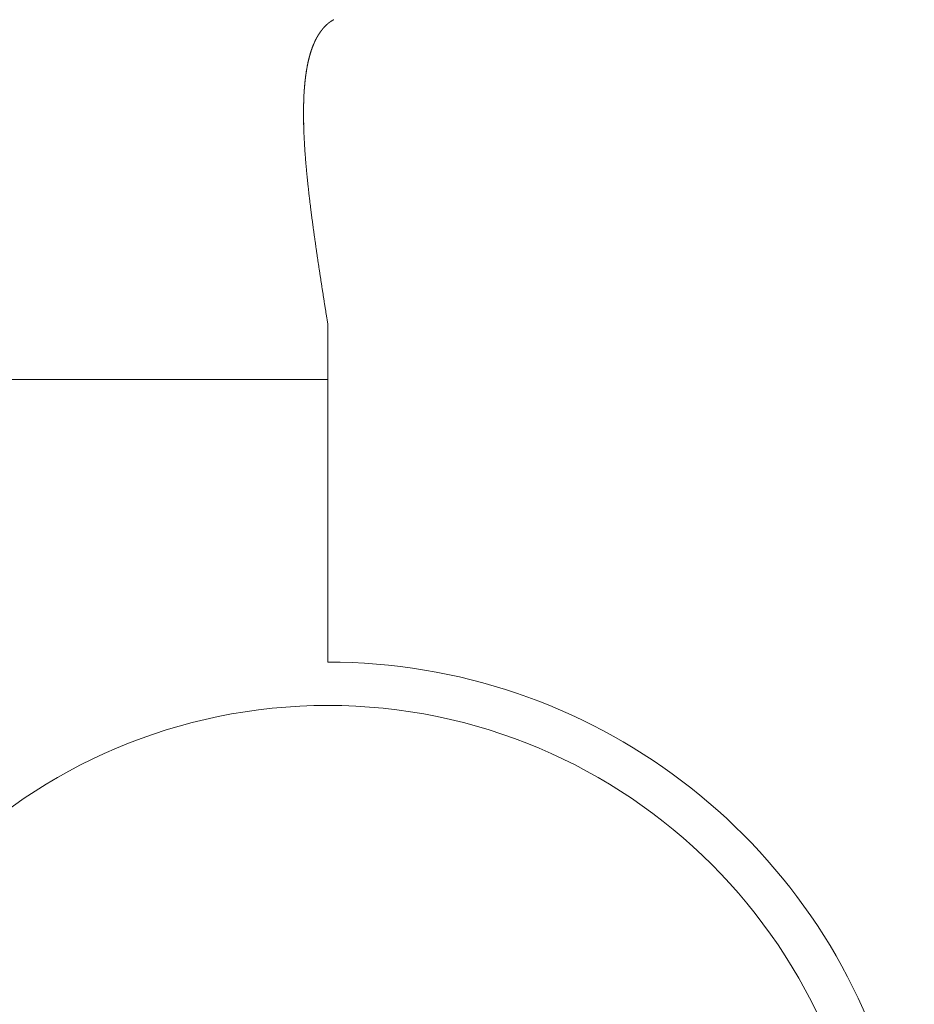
# Model space of a CAD drawing. Extents: x 0 to 59450, y 0 to 42050.
# Tile 129 of 256: x 32687 to 32707, y 6345 to 6368. Entities that reach past the tile are written whole.
import ezdxf

# ---------------------------------------------------------------- set-up
doc = ezdxf.new("R2010")
doc.units = 0
doc.header["$LTSCALE"] = 20
doc.header["$MEASUREMENT"] = 0
doc.layers.get('0').update_dxf_attribs({"linetype": 'CONTINUOUS'})

msp = doc.modelspace()

# ---------------------------------------------------------------- linework, layer by layer
at = {"color": 3, "linetype": 'Continuous', "lineweight": 13}
for p, q in [((32694.086, 6368.054), (32694.079, 6368.051)), ((32693.396, 6365.628), (32693.396, 6365.614)), ((32693.396, 6365.614), (32693.396, 6365.599)), ((32693.396, 6365.599), (32693.397, 6365.584)), ((32693.397, 6365.569), (32693.398, 6365.554)), ((32693.398, 6365.554), (32693.398, 6365.541)), ((32693.4, 6365.498), (32693.401, 6365.464)), ((32693.401, 6365.464), (32693.402, 6365.447)), ((32693.402, 6365.447), (32693.402, 6365.43)), ((32693.402, 6365.43), (32693.403, 6365.413)), ((32693.403, 6365.413), (32693.404, 6365.396)), ((32693.404, 6365.396), (32693.405, 6365.379)), ((32693.405, 6365.379), (32693.405, 6365.361)), ((32693.405, 6365.361), (32693.406, 6365.344)), ((32693.406, 6365.344), (32693.407, 6365.327)), ((32693.407, 6365.327), (32693.408, 6365.31)), ((32693.408, 6365.31), (32693.409, 6365.292)), ((32693.409, 6365.292), (32693.41, 6365.275)), ((32693.41, 6365.275), (32693.411, 6365.258)), ((32693.411, 6365.258), (32693.412, 6365.24)), ((32693.412, 6365.24), (32693.413, 6365.223)), ((32693.413, 6365.223), (32693.414, 6365.205)), ((32693.414, 6365.205), (32693.415, 6365.188)), ((32693.415, 6365.188), (32693.416, 6365.17)), ((32693.416, 6365.17), (32693.417, 6365.153)), ((32693.417, 6365.153), (32693.418, 6365.135)), ((32693.418, 6365.135), (32693.419, 6365.117)), ((32693.419, 6365.117), (32693.42, 6365.1)), ((32693.42, 6365.1), (32693.422, 6365.082)), ((32693.422, 6365.082), (32693.423, 6365.064)), ((32693.423, 6365.064), (32693.424, 6365.046)), ((32693.424, 6365.046), (32693.425, 6365.029)), ((32693.425, 6365.029), (32693.426, 6365.011)), ((32693.426, 6365.011), (32693.428, 6364.993)), ((32693.428, 6364.993), (32693.429, 6364.975)), ((32693.429, 6364.975), (32693.43, 6364.957)), ((32693.43, 6364.957), (32693.432, 6364.939)), ((32693.432, 6364.939), (32693.433, 6364.921)), ((32693.433, 6364.921), (32693.434, 6364.903)), ((32693.434, 6364.903), (32693.436, 6364.885)), ((32693.436, 6364.885), (32693.437, 6364.867)), ((32693.437, 6364.867), (32693.439, 6364.849)), ((32693.439, 6364.849), (32693.44, 6364.831)), ((32693.44, 6364.831), (32693.441, 6364.813)), ((32693.441, 6364.813), (32693.443, 6364.794)), ((32693.443, 6364.794), (32693.444, 6364.776)), ((32693.444, 6364.776), (32693.446, 6364.758)), ((32693.446, 6364.758), (32693.448, 6364.739)), ((32693.448, 6364.739), (32693.449, 6364.721)), ((32693.449, 6364.721), (32693.451, 6364.703)), ((32693.451, 6364.703), (32693.452, 6364.684)), ((32693.452, 6364.684), (32693.454, 6364.666)), ((32693.454, 6364.666), (32693.456, 6364.647)), ((32693.456, 6364.647), (32693.457, 6364.629)), ((32693.457, 6364.629), (32693.459, 6364.61)), ((32693.459, 6364.61), (32693.461, 6364.592)), ((32693.461, 6364.592), (32693.462, 6364.573)), ((32693.462, 6364.573), (32693.464, 6364.555)), ((32693.464, 6364.555), (32693.466, 6364.536)), ((32693.466, 6364.536), (32693.468, 6364.517)), ((32693.468, 6364.517), (32693.469, 6364.498)), ((32693.469, 6364.498), (32693.471, 6364.48)), ((32693.471, 6364.48), (32693.473, 6364.461)), ((32693.473, 6364.461), (32693.475, 6364.442)), ((32693.475, 6364.442), (32693.477, 6364.423)), ((32693.477, 6364.423), (32693.479, 6364.404)), ((32693.479, 6364.404), (32693.481, 6364.385)), ((32693.481, 6364.385), (32693.483, 6364.366)), ((32693.483, 6364.366), (32693.485, 6364.347)), ((32693.485, 6364.347), (32693.487, 6364.328)), ((32693.487, 6364.328), (32693.488, 6364.309)), ((32693.488, 6364.309), (32693.49, 6364.29)), ((32693.49, 6364.29), (32693.493, 6364.271)), ((32693.493, 6364.271), (32693.495, 6364.252)), ((32693.495, 6364.252), (32693.497, 6364.233)), ((32693.497, 6364.233), (32693.499, 6364.213)), ((32693.499, 6364.213), (32693.501, 6364.194)), ((32693.501, 6364.194), (32693.503, 6364.175)), ((32693.503, 6364.175), (32693.505, 6364.156)), ((32693.505, 6364.156), (32693.507, 6364.136)), ((32693.507, 6364.136), (32693.509, 6364.117)), ((32693.509, 6364.117), (32693.511, 6364.097)), ((32693.511, 6364.097), (32693.514, 6364.078)), ((32693.514, 6364.078), (32693.516, 6364.059)), ((32693.516, 6364.059), (32693.518, 6364.039)), ((32693.518, 6364.039), (32693.52, 6364.019)), ((32693.52, 6364.019), (32693.523, 6364)), ((32693.523, 6364), (32693.525, 6363.98)), ((32693.525, 6363.98), (32693.527, 6363.961)), ((32693.527, 6363.961), (32693.529, 6363.941)), ((32693.529, 6363.941), (32693.532, 6363.921)), ((32693.532, 6363.921), (32693.534, 6363.901)), ((32693.534, 6363.901), (32693.536, 6363.882)), ((32693.536, 6363.882), (32693.539, 6363.862)), ((32693.539, 6363.862), (32693.541, 6363.842)), ((32693.541, 6363.842), (32693.544, 6363.822)), ((32693.544, 6363.822), (32693.546, 6363.802)), ((32693.546, 6363.802), (32693.549, 6363.782)), ((32693.549, 6363.782), (32693.551, 6363.762)), ((32693.551, 6363.762), (32693.553, 6363.742)), ((32693.553, 6363.742), (32693.556, 6363.722)), ((32693.556, 6363.722), (32693.558, 6363.702)), ((32693.558, 6363.702), (32693.561, 6363.682)), ((32693.561, 6363.682), (32693.563, 6363.662)), ((32693.563, 6363.662), (32693.566, 6363.642)), ((32693.566, 6363.642), (32693.569, 6363.621)), ((32693.569, 6363.621), (32693.571, 6363.601)), ((32693.571, 6363.601), (32693.574, 6363.581)), ((32693.574, 6363.581), (32693.576, 6363.561)), ((32693.576, 6363.561), (32693.579, 6363.54)), ((32693.579, 6363.54), (32693.582, 6363.52)), ((32693.582, 6363.52), (32693.584, 6363.499)), ((32693.584, 6363.499), (32693.587, 6363.479)), ((32693.587, 6363.479), (32693.59, 6363.458)), ((32693.59, 6363.458), (32693.592, 6363.438)), ((32693.592, 6363.438), (32693.595, 6363.417)), ((32693.595, 6363.417), (32693.598, 6363.397)), ((32693.598, 6363.397), (32693.6, 6363.376)), ((32693.6, 6363.376), (32693.603, 6363.356)), ((32693.603, 6363.356), (32693.606, 6363.335)), ((32693.606, 6363.335), (32693.609, 6363.315)), ((32693.609, 6363.315), (32693.612, 6363.294)), ((32693.612, 6363.294), (32693.614, 6363.273)), ((32693.614, 6363.273), (32693.617, 6363.253)), ((32693.617, 6363.253), (32693.62, 6363.232)), ((32693.62, 6363.232), (32693.623, 6363.211)), ((32693.623, 6363.211), (32693.626, 6363.191)), ((32693.626, 6363.191), (32693.629, 6363.17)), ((32693.629, 6363.17), (32693.631, 6363.149)), ((32693.631, 6363.149), (32693.634, 6363.128)), ((32693.634, 6363.128), (32693.637, 6363.108)), ((32693.637, 6363.108), (32693.64, 6363.087)), ((32693.64, 6363.087), (32693.643, 6363.066)), ((32693.643, 6363.066), (32693.646, 6363.045)), ((32693.646, 6363.045), (32693.649, 6363.024)), ((32693.649, 6363.024), (32693.652, 6363.003)), ((32693.652, 6363.003), (32693.655, 6362.982)), ((32693.655, 6362.982), (32693.658, 6362.962)), ((32693.658, 6362.962), (32693.661, 6362.941)), ((32693.661, 6362.941), (32693.664, 6362.92)), ((32693.664, 6362.92), (32693.667, 6362.899)), ((32693.667, 6362.899), (32693.67, 6362.878)), ((32693.67, 6362.878), (32693.673, 6362.857)), ((32693.673, 6362.857), (32693.676, 6362.836)), ((32693.676, 6362.836), (32693.679, 6362.815)), ((32693.679, 6362.815), (32693.682, 6362.794)), ((32693.682, 6362.794), (32693.685, 6362.773)), ((32693.685, 6362.773), (32693.688, 6362.751)), ((32693.688, 6362.751), (32693.691, 6362.73)), ((32693.691, 6362.73), (32693.694, 6362.709)), ((32693.694, 6362.709), (32693.697, 6362.688)), ((32693.697, 6362.688), (32693.7, 6362.667)), ((32693.7, 6362.667), (32693.703, 6362.646)), ((32693.703, 6362.646), (32693.706, 6362.625)), ((32693.706, 6362.625), (32693.71, 6362.603)), ((32693.71, 6362.603), (32693.713, 6362.582)), ((32693.713, 6362.582), (32693.716, 6362.561)), ((32693.716, 6362.561), (32693.719, 6362.54)), ((32693.719, 6362.54), (32693.722, 6362.518)), ((32693.722, 6362.518), (32693.725, 6362.497)), ((32693.725, 6362.497), (32693.728, 6362.476)), ((32693.728, 6362.476), (32693.732, 6362.454)), ((32693.732, 6362.454), (32693.735, 6362.433)), ((32693.735, 6362.433), (32693.738, 6362.412)), ((32693.738, 6362.412), (32693.741, 6362.39)), ((32693.741, 6362.39), (32693.745, 6362.369)), ((32693.745, 6362.369), (32693.748, 6362.347)), ((32693.748, 6362.347), (32693.751, 6362.326)), ((32693.751, 6362.326), (32693.754, 6362.305)), ((32693.754, 6362.305), (32693.757, 6362.283)), ((32693.757, 6362.283), (32693.761, 6362.262)), ((32693.761, 6362.262), (32693.764, 6362.24)), ((32693.764, 6362.24), (32693.767, 6362.219)), ((32693.767, 6362.219), (32693.771, 6362.197)), ((32693.771, 6362.197), (32693.774, 6362.176)), ((32693.774, 6362.176), (32693.777, 6362.154)), ((32693.777, 6362.154), (32693.78, 6362.133)), ((32693.78, 6362.133), (32693.784, 6362.111)), ((32693.784, 6362.111), (32693.787, 6362.089)), ((32693.787, 6362.089), (32693.79, 6362.068)), ((32693.79, 6362.068), (32693.794, 6362.046)), ((32693.794, 6362.046), (32693.797, 6362.025)), ((32693.797, 6362.025), (32693.8, 6362.003)), ((32693.8, 6362.003), (32693.804, 6361.982)), ((32693.804, 6361.982), (32693.807, 6361.96)), ((32693.807, 6361.96), (32693.81, 6361.939)), ((32693.81, 6361.939), (32693.814, 6361.917)), ((32693.814, 6361.917), (32693.817, 6361.895)), ((32693.817, 6361.895), (32693.82, 6361.874)), ((32693.82, 6361.874), (32693.824, 6361.852)), ((32693.824, 6361.852), (32693.827, 6361.831)), ((32693.827, 6361.831), (32693.83, 6361.809)), ((32693.83, 6361.809), (32693.834, 6361.787)), ((32693.834, 6361.787), (32693.837, 6361.766)), ((32693.837, 6361.766), (32693.841, 6361.744)), ((32693.841, 6361.744), (32693.844, 6361.723)), ((32693.844, 6361.723), (32693.847, 6361.701)), ((32693.847, 6361.701), (32693.851, 6361.679)), ((32693.851, 6361.679), (32693.854, 6361.658)), ((32693.854, 6361.658), (32693.858, 6361.636)), ((32693.858, 6361.636), (32693.861, 6361.614)), ((32693.861, 6361.614), (32693.864, 6361.593)), ((32693.864, 6361.593), (32693.868, 6361.571)), ((32693.868, 6361.571), (32693.871, 6361.549)), ((32693.871, 6361.549), (32693.875, 6361.528)), ((32693.875, 6361.528), (32693.878, 6361.506)), ((32693.878, 6361.506), (32693.881, 6361.484)), ((32693.881, 6361.484), (32693.885, 6361.463)), ((32693.885, 6361.463), (32693.888, 6361.441)), ((32693.888, 6361.441), (32693.892, 6361.419)), ((32693.892, 6361.419), (32693.895, 6361.397)), ((32693.895, 6361.397), (32693.899, 6361.376)), ((32693.899, 6361.376), (32693.902, 6361.354)), ((32693.902, 6361.354), (32693.905, 6361.332)), ((32693.905, 6361.332), (32693.909, 6361.311)), ((32693.909, 6361.311), (32693.912, 6361.289)), ((32693.912, 6361.289), (32693.916, 6361.267)), ((32693.916, 6361.267), (32693.919, 6361.246)), ((32693.919, 6361.246), (32693.923, 6361.224)), ((32693.923, 6361.224), (32693.926, 6361.201)), ((32693.926, 6361.201), (32693.93, 6361.18)), ((32693.93, 6361.18), (32693.933, 6361.161)), ((32693.933, 6361.161), (32693.937, 6361.137)), ((32693.937, 6361.137), (32693.943, 6361.099)), ((32693.943, 6361.099), (32693.951, 6361.05)), ((32693.95, 6353.274), (32693.95, 6361.049)), ((32693.95, 6359.774), (32685.89, 6359.774))]:
    msp.add_line(p, q, dxfattribs=at)
msp.add_circle((32693.95, 6339.774), 12.5, dxfattribs=at)
for centre, radius, start, end in [((32694.592, 6367.204), 0.991, 134.7915, 135.2085), ((32694.591, 6367.215), 0.983, 134.7897, 135.2103), ((32694.591, 6367.213), 0.984, 134.2318, 134.6557), ((32694.563, 6367.237), 0.947, 133.6404, 134.0681), ((32694.576, 6367.234), 0.959, 133.6612, 134.0922), ((32694.563, 6367.231), 0.952, 132.537, 132.9716), ((32694.55, 6367.255), 0.926, 132.4905, 132.9283), ((32694.551, 6367.252), 0.929, 131.9453, 132.3865), ((32694.552, 6367.261), 0.922, 131.9438, 132.388), ((32694.54, 6367.258), 0.917, 130.8116, 131.2591), ((32694.542, 6367.267), 0.911, 130.8102, 131.2605), ((32694.53, 6367.276), 0.896, 130.1994, 130.6528), ((32694.52, 6367.285), 0.883, 129.5775, 130.0336), ((32694.534, 6367.281), 0.895, 129.6784, 130.1374), ((32694.512, 6367.29), 0.874, 128.429, 128.8906), ((32694.526, 6367.298), 0.877, 129.0573, 129.5215), ((32694.504, 6367.293), 0.867, 127.2858, 127.7524), ((32694.52, 6367.301), 0.87, 127.9227, 128.3917), ((32694.511, 6367.297), 0.868, 126.7948, 127.2659), ((32694.502, 6367.316), 0.847, 126.6332, 127.1066), ((32694.505, 6367.311), 0.854, 126.1467, 126.622), ((32694.497, 6367.306), 0.853, 125.0177, 125.495), ((32694.501, 6367.313), 0.85, 125.0169, 125.4958), ((32694.505, 6367.319), 0.847, 125.016, 125.4967), ((32694.497, 6367.326), 0.837, 124.3512, 124.8334), ((32694.49, 6367.32), 0.838, 123.2235, 123.7072), ((32694.495, 6367.325), 0.836, 123.2229, 123.7078), ((32694.499, 6367.32), 0.843, 122.7807, 123.267), ((32694.493, 6367.325), 0.835, 122.1039, 122.591), ((32694.498, 6367.33), 0.834, 122.1034, 122.5915), ((32694.491, 6367.323), 0.836, 120.9947, 121.4837), ((32694.484, 6367.329), 0.827, 120.3023, 120.7928), ((32694.503, 6367.32), 0.844, 120.5827, 121.0727), ((32694.487, 6367.321), 0.836, 119.2015, 119.6894), ((32694.905, 6366.971), 1.381, 149.1146, 149.4476), ((32694.901, 6367), 1.363, 149.7311, 150.0663), ((32694.88, 6366.995), 1.348, 148.7437, 149.0813), ((32694.86, 6366.989), 1.334, 147.748, 148.0877), ((32694.857, 6367.017), 1.316, 148.3648, 148.7069), ((32694.853, 6367.012), 1.315, 147.7456, 148.0901), ((32694.833, 6367.024), 1.292, 147.3553, 147.7023), ((32694.813, 6367.035), 1.269, 146.9566, 147.306), ((32694.809, 6367.03), 1.269, 146.3379, 146.6898), ((32694.807, 6367.042), 1.26, 146.3367, 146.691), ((32694.787, 6367.053), 1.238, 145.9254, 146.2822), ((32694.785, 6367.064), 1.23, 145.9242, 146.2835), ((32694.767, 6367.059), 1.217, 144.8882, 145.2499), ((32694.764, 6367.07), 1.209, 144.887, 145.2511), ((32694.762, 6367.081), 1.201, 144.8858, 145.2523), ((32694.745, 6367.076), 1.19, 143.8432, 144.212), ((32694.728, 6367.102), 1.161, 144.011, 144.3823), ((32694.726, 6367.097), 1.163, 143.3969, 143.7704), ((32694.71, 6367.092), 1.152, 142.3359, 142.7118), ((32694.709, 6367.118), 1.136, 142.941, 143.3192), ((32694.708, 6367.113), 1.139, 142.3336, 142.7141), ((32694.692, 6367.123), 1.12, 141.8665, 142.2492), ((32694.692, 6367.118), 1.123, 141.2663, 141.6513), ((32694.677, 6367.142), 1.096, 141.3884, 141.7755), ((32694.676, 6367.137), 1.099, 140.7859, 141.1753), ((32694.662, 6367.147), 1.081, 140.2966, 140.6881), ((32694.662, 6367.142), 1.085, 139.7023, 140.0959), ((32694.648, 6367.151), 1.068, 139.2009, 139.5965), ((32694.649, 6367.16), 1.062, 139.1998, 139.5976), ((32694.635, 6367.169), 1.046, 138.688, 139.0878), ((32694.636, 6367.178), 1.041, 138.687, 139.0888), ((32694.637, 6367.173), 1.045, 138.1, 138.5037), ((32694.624, 6367.181), 1.03, 137.5763, 137.982), ((32694.625, 6367.176), 1.035, 136.9988, 137.4064), ((32694.613, 6367.185), 1.02, 136.4636, 136.873), ((32694.601, 6367.193), 1.005, 135.9177, 136.3289), ((32694.603, 6367.201), 1.001, 135.9168, 136.3298), ((32694.605, 6367.209), 0.997, 135.916, 136.3306), ((32695.403, 6366.757), 1.924, 158.7838, 159.0487), ((32695.394, 6366.749), 1.918, 158.1843, 158.4511), ((32695.362, 6366.741), 1.891, 157.3449, 157.6139), ((32695.35, 6366.776), 1.867, 157.9426, 158.2138), ((32695.318, 6366.77), 1.84, 157.0929, 157.3664), ((32695.308, 6366.783), 1.826, 157.0918, 157.3675), ((32695.277, 6366.797), 1.792, 156.8355, 157.1135), ((32695.268, 6366.79), 1.786, 156.2305, 156.5107), ((32695.237, 6366.804), 1.752, 155.9636, 156.2461), ((32695.228, 6366.817), 1.739, 155.9625, 156.2472), ((32695.219, 6366.831), 1.725, 155.9613, 156.2484), ((32695.191, 6366.825), 1.701, 155.0802, 155.3695), ((32695.162, 6366.838), 1.67, 154.7966, 155.0882), ((32695.154, 6366.851), 1.657, 154.7954, 155.0893), ((32695.127, 6366.864), 1.627, 154.5057, 154.8019), ((32695.119, 6366.858), 1.623, 153.892, 154.1905), ((32695.111, 6366.89), 1.602, 154.5034, 154.8042), ((32695.085, 6366.865), 1.589, 152.9786, 153.2817), ((32695.059, 6366.897), 1.552, 153.2822, 153.5877), ((32695.053, 6366.909), 1.541, 153.2811, 153.5888), ((32695.046, 6366.903), 1.537, 152.6639, 152.9739), ((32695.022, 6366.897), 1.518, 151.7306, 152.0429), ((32695.016, 6366.928), 1.499, 152.3435, 152.6582), ((32694.992, 6366.922), 1.48, 151.3986, 151.7155), ((32694.986, 6366.935), 1.469, 151.3974, 151.7167), ((32694.963, 6366.947), 1.443, 151.0594, 151.381), ((32694.958, 6366.959), 1.433, 151.0583, 151.3821), ((32694.936, 6366.953), 1.416, 150.0921, 150.4182), ((32694.931, 6366.965), 1.406, 150.0909, 150.4193), ((32694.909, 6366.977), 1.382, 149.7334, 150.064), ((32696.061, 6366.534), 2.62, 164.5861, 164.8016), ((32696.015, 6366.524), 2.578, 163.8655, 164.0828), ((32695.995, 6366.565), 2.548, 164.4291, 164.6484), ((32695.975, 6366.529), 2.539, 163.302, 163.5233), ((32695.93, 6366.571), 2.483, 163.6991, 163.9225), ((32695.912, 6366.561), 2.469, 163.1316, 163.3569), ((32695.869, 6366.576), 2.424, 162.9588, 163.1861), ((32695.852, 6366.592), 2.403, 162.9578, 163.1871), ((32695.835, 6366.607), 2.382, 162.9568, 163.1881), ((32695.794, 6366.597), 2.346, 162.2072, 162.4405), ((32695.756, 6366.612), 2.305, 162.0224, 162.2574), ((32695.741, 6366.626), 2.286, 162.0214, 162.2584), ((32695.726, 6366.617), 2.275, 161.4456, 161.6845), ((32695.687, 6366.632), 2.234, 161.2517, 161.4926), ((32695.674, 6366.647), 2.216, 161.2507, 161.4936), ((32695.636, 6366.661), 2.176, 161.0529, 161.2977), ((32695.599, 6366.676), 2.136, 160.851, 161.0978), ((32695.586, 6366.667), 2.127, 160.2635, 160.5123), ((32695.573, 6366.681), 2.11, 160.2625, 160.5133), ((32695.538, 6366.673), 2.079, 159.4637, 159.7165), ((32695.526, 6366.71), 2.055, 160.0501, 160.3049), ((32695.491, 6366.702), 2.026, 159.2417, 159.4986), ((32695.458, 6366.716), 1.989, 159.0161, 159.275), ((32695.468, 6366.73), 1.994, 159.2396, 159.5006), ((32695.414, 6366.721), 1.946, 158.1862, 158.4492), ((32696.873, 6366.312), 3.461, 168.4963, 168.672), ((32696.846, 6366.361), 3.425, 169.0259, 169.2031), ((32696.787, 6366.345), 3.37, 168.3869, 168.5656), ((32696.761, 6366.361), 3.342, 168.3862, 168.5664), ((32696.735, 6366.345), 3.319, 167.8523, 168.0341), ((32696.678, 6366.393), 3.254, 168.2747, 168.4581), ((32696.622, 6366.377), 3.202, 167.6192, 167.8042), ((32696.628, 6366.393), 3.205, 167.7353, 167.9218), ((32696.543, 6366.379), 3.125, 166.9532, 167.1413), ((32696.549, 6366.425), 3.121, 167.6168, 167.8066), ((32696.496, 6366.411), 3.072, 166.9515, 167.1429), ((32696.472, 6366.427), 3.046, 166.9507, 167.1438), ((32696.42, 6366.413), 2.998, 166.2757, 166.4703), ((32696.399, 6366.428), 2.974, 166.2749, 166.4711), ((32696.345, 6366.445), 2.917, 166.1401, 166.3383), ((32696.315, 6366.463), 2.884, 166.139, 166.3394), ((32696.29, 6366.479), 2.856, 166.138, 166.3404), ((32696.24, 6366.467), 2.81, 165.4455, 165.6497), ((32696.219, 6366.483), 2.786, 165.4446, 165.6506), ((32696.17, 6366.499), 2.734, 165.2995, 165.5074), ((32696.149, 6366.487), 2.717, 164.7411, 164.9508), ((32696.128, 6366.503), 2.693, 164.7401, 164.9517), ((32696.081, 6366.519), 2.643, 164.5871, 164.8006), ((32697.826, 6366.183), 4.422, 172.2986, 172.4451), ((32697.792, 6366.199), 4.386, 172.298, 172.4457), ((32697.759, 6366.176), 4.356, 171.7955, 171.9443), ((32697.685, 6366.192), 4.281, 171.7226, 171.8727), ((32697.65, 6366.209), 4.243, 171.7219, 171.8734), ((32697.614, 6366.188), 4.212, 171.2162, 171.369), ((32697.542, 6366.242), 4.133, 171.6471, 171.8012), ((32697.508, 6366.221), 4.102, 171.137, 171.2924), ((32697.438, 6366.237), 4.03, 171.057, 171.2138), ((32697.405, 6366.217), 4.001, 170.5438, 170.702), ((32697.373, 6366.27), 3.96, 171.0556, 171.2152), ((32697.305, 6366.25), 3.896, 170.4572, 170.6182), ((32697.273, 6366.267), 3.862, 170.4565, 170.6189), ((32697.207, 6366.248), 3.8, 169.849, 170.0129), ((32697.176, 6366.299), 3.761, 170.3682, 170.5335), ((32697.112, 6366.281), 3.701, 169.7546, 169.9213), ((32697.116, 6366.297), 3.702, 169.8468, 170.015), ((32697.019, 6366.28), 3.61, 169.1309, 169.3005), ((32697.024, 6366.33), 3.606, 169.7524, 169.9235), ((32696.962, 6366.312), 3.548, 169.1294, 169.302), ((32696.901, 6366.329), 3.485, 169.0274, 169.2015), ((32698.9, 6366.046), 5.504, 174.6998, 174.8252), ((32698.856, 6366.062), 5.459, 174.6993, 174.8258), ((32698.768, 6366.078), 5.37, 174.655, 174.7825), ((32698.725, 6366.094), 5.326, 174.6545, 174.783), ((32698.683, 6366.066), 5.287, 174.1769, 174.3065), ((32698.598, 6366.082), 5.2, 174.1279, 174.2586), ((32698.557, 6366.098), 5.158, 174.1274, 174.2591), ((32698.517, 6366.071), 5.121, 173.6467, 173.7795), ((32698.434, 6366.13), 5.032, 174.077, 174.2109), ((32698.352, 6366.103), 4.954, 173.5381, 173.6731), ((32698.313, 6366.119), 4.913, 173.5375, 173.6737), ((32698.275, 6366.094), 4.879, 173.0497, 173.1869), ((32698.237, 6366.151), 4.834, 173.5364, 173.6748), ((32698.159, 6366.126), 4.759, 172.9893, 173.1288), ((32698.081, 6366.142), 4.68, 172.9284, 173.069), ((32698.045, 6366.158), 4.643, 172.9279, 173.0696), ((32698.009, 6366.134), 4.61, 172.4327, 172.5756), ((32697.974, 6366.15), 4.573, 172.4321, 172.5762), ((32697.9, 6366.167), 4.497, 172.366, 172.5112), ((32700.106, 6366.009), 6.711, 177.2409, 177.3494), ((32700.109, 6365.971), 6.716, 176.8151, 176.9244), ((32699.959, 6366.002), 6.564, 176.7896, 176.9007), ((32699.955, 6365.935), 6.564, 176.312, 176.4221), ((32699.859, 6365.966), 6.466, 176.3111, 176.423), ((32699.759, 6365.982), 6.366, 176.2817, 176.3944), ((32699.76, 6365.998), 6.365, 176.3102, 176.4239), ((32699.607, 6365.98), 6.215, 175.824, 175.9396), ((32699.608, 6366.014), 6.213, 176.2513, 176.3659), ((32699.508, 6366.045), 6.111, 176.2504, 176.3669), ((32699.41, 6366.012), 6.016, 175.7564, 175.8738), ((32699.362, 6365.979), 5.97, 175.2928, 175.4112), ((32699.314, 6366.044), 5.918, 175.7554, 175.8748), ((32699.219, 6366.012), 5.825, 175.2539, 175.3743), ((32699.173, 6366.028), 5.778, 175.2534, 175.3748), ((32699.127, 6366.044), 5.731, 175.2529, 175.3753), ((32699.035, 6366.06), 5.637, 175.2138, 175.3372), ((32698.99, 6366.03), 5.595, 174.7434, 174.8678), ((32701.445, 6365.937), 8.052, 178.6789, 178.775), ((32701.507, 6365.922), 8.115, 178.6793, 178.7746), ((32701.569, 6365.907), 8.177, 178.6797, 178.7743), ((32701.147, 6365.923), 7.755, 178.2282, 178.3265), ((32701.206, 6365.966), 7.812, 178.659, 178.7566), ((32701.325, 6365.892), 7.933, 178.2418, 178.3386), ((32700.973, 6365.953), 7.58, 178.2144, 178.3142), ((32701.088, 6365.88), 7.697, 177.7975, 177.8966), ((32700.802, 6365.926), 7.41, 177.7635, 177.8649), ((32700.915, 6365.968), 7.522, 178.214, 178.3146), ((32700.691, 6365.901), 7.3, 177.3261, 177.4291), ((32700.746, 6365.941), 7.353, 177.7631, 177.8653), ((32700.527, 6365.932), 7.135, 177.3052, 177.4097), ((32700.581, 6365.972), 7.187, 177.7455, 177.8493), ((32700.367, 6365.963), 6.974, 177.2839, 177.39), ((32700.419, 6365.947), 7.027, 177.2843, 177.3897), ((32700.315, 6365.978), 6.921, 177.2835, 177.3905), ((32700.21, 6365.94), 6.818, 176.8159, 176.9236), ((32702.212, 6365.929), 8.82, 179.54, 179.6296), ((32702.347, 6365.85), 8.955, 179.1312, 179.2201), ((32702.414, 6365.9), 9.022, 179.5437, 179.6319), ((32702.477, 6365.951), 9.085, 179.9562, 180.0438), ((32702.608, 6365.872), 9.216, 179.5472, 179.6343), ((32702.738, 6365.923), 9.345, 179.9568, 180.0432), ((32702.74, 6365.909), 9.348, 179.9571, 180.0429), ((32702.878, 6365.895), 9.486, 179.9574, 180.0426), ((32703.017, 6365.881), 9.625, 179.9577, 180.0423), ((32703.028, 6365.935), 9.636, 180.3644, 180.4483), ((32701.756, 6365.939), 8.364, 179.1109, 179.2041), ((32701.883, 6365.862), 8.492, 178.6993, 178.7918), ((32701.948, 6365.909), 8.556, 179.1177, 179.2095), ((32702.015, 6365.958), 8.622, 179.5363, 179.6273), ((32702.144, 6365.88), 8.752, 179.1245, 179.2149), ((32701.632, 6365.892), 8.24, 178.68, 178.7739), ((32703.242, 6365.853), 9.85, 179.9584, 180.0416), ((32703.251, 6365.908), 9.859, 180.3622, 180.4447), ((32703.398, 6365.894), 10.006, 180.3597, 180.4416), ((32703.478, 6365.951), 10.086, 180.7607, 180.8419), ((32703.556, 6365.867), 10.164, 180.3604, 180.441), ((32703.707, 6365.925), 10.315, 180.7557, 180.8357), ((32703.788, 6365.911), 10.396, 180.756, 180.8354), ((32703.948, 6365.898), 10.556, 180.7509, 180.8296), ((32704.025, 6365.885), 10.633, 180.7512, 180.8293), ((32704.094, 6365.945), 10.702, 181.1464, 181.2241), ((32704.282, 6365.933), 10.891, 181.1387, 181.2156), ((32704.385, 6365.922), 10.993, 181.1475, 181.2231), ((32704.826, 6365.913), 11.433, 181.1323, 181.206), ((32705.202, 6365.908), 11.809, 181.1417, 181.2126), ((32705.563, 6365.982), 12.173, 181.5241, 181.5933), ((32705.847, 6365.888), 12.454, 181.1272, 181.1953), ((32706.006, 6365.988), 12.615, 181.837, 181.9065), ((32707.725, 6366.041), 14.336, 181.9995, 182.0671), ((32707.276, 6365.992), 13.885, 181.9288, 182.0362), ((32693.95, 6339.774), 13.5, 301.5863, 450)]:
    msp.add_arc(centre, radius, start, end, dxfattribs=at)

doc.saveas('drawing.dxf')
